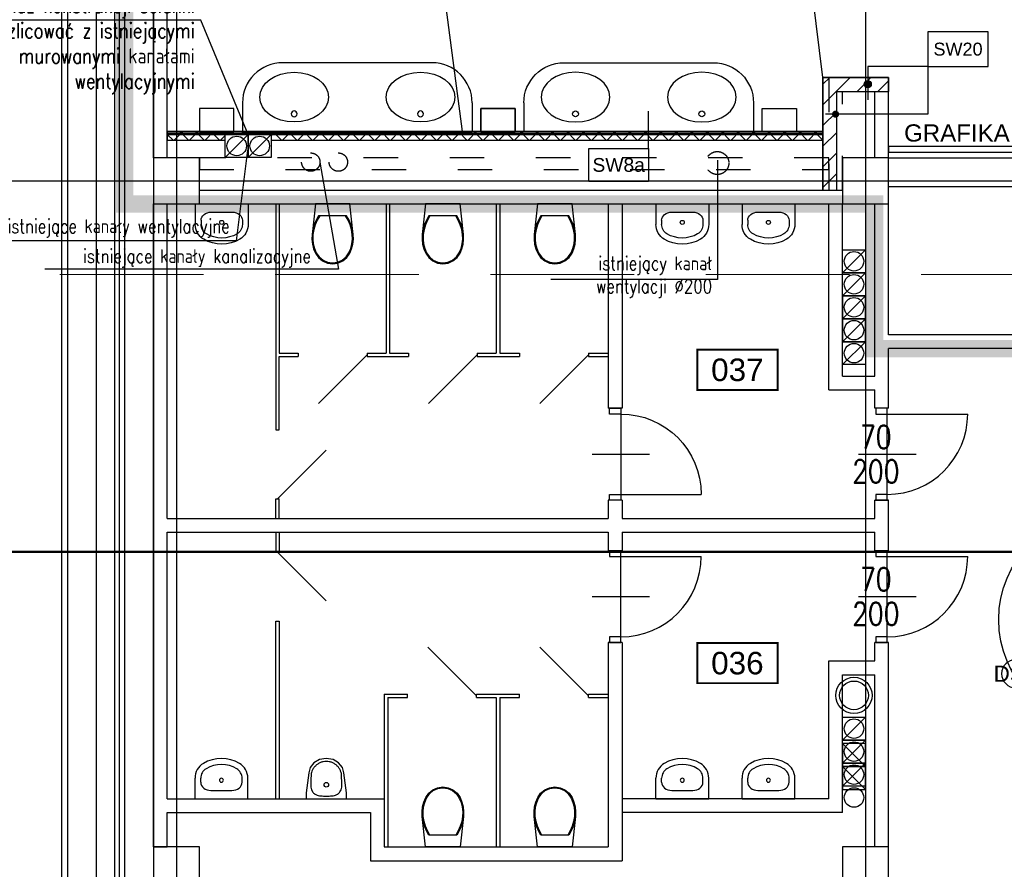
# Model space of a CAD drawing. Header units: centimetres. Extents: x -228435 to 111511, y -89367 to 428125.
# Tile 34 of 219: x -72505 to -63931, y 53005 to 60404. Entities that reach past the tile are written whole.
import ezdxf
from ezdxf.enums import TextEntityAlignment as Align

# ---------------------------------------------------------------- set-up
doc = ezdxf.new("R2010")
doc.units = ezdxf.units.CM
doc.header["$LTSCALE"] = 50
for name, pattern in [('Balustrady$0$DASHED', [0.75, 0.5, -0.25]), ('DASHDOT2', [12.7, 6.35, -3.175, 0, -3.175]), ('DASHED', [0.75, 0.5, -0.25]), ('DIVIDE', [31.75, 12.7, -6.35, 0, -6.35, 0, -6.35]), ('Kondygnacja -1$0$ACAD_ISO03W100', [30, 12, -18])]:
    doc.linetypes.add(name, pattern=pattern)
doc.layers.get('0').update_dxf_attribs({"color": 8})
for name, color, linetype in [('ARCH_ETAPOWANIE', 8, 'DIVIDE'), ('ARCH_GK', 8, 'Continuous'), ('ARCH_INFO_AREA_ETYKIETY_200', 8, 'Continuous'), ('ARCH_INFO_ETYK_DRZWI', 8, 'Continuous'), ('ARCH_INFO_ETYK_DRZWI_IST', 8, 'Continuous'), ('ARCH_INFO_OPISY_PRZEGRODY', 8, 'Continuous'), ('ARCH_INFO_OSIE_IST', 8, 'DASHDOT2'), ('ARCH_MUROWANE', 8, 'Continuous'), ('ARCH_MUROWANE_IST', 8, 'Continuous'), ('ARCH_OCIEPLENIE_IST', 8, 'Continuous'), ('ARCH_OTWORY_WENTYLACJA_IST', 8, 'Continuous'), ('ARCH_PRZEKROJOWE_IST', 8, 'Continuous'), ('ARCH_WYPOSAŻENIE_INNE', 8, 'Continuous'), ('ARCH_WYPOSAŻENIE_SANITARNE', 8, 'Continuous'), ('ARCH_WYPOSAŻENIE_SANITARNE_IST', 8, 'Continuous'), ('ARCH_ŚCIANKI_WC_5_IST', 8, 'Continuous'), ('ARCH_ŚLUSARKA_DRZWI', 8, 'Continuous'), ('ARCH_ŚLUSARKA_DRZWI_IST', 8, 'Continuous'), ('ARCH_ŻELBET_IST', 8, 'Continuous'), ('bgde_urządzenia', 3, 'Continuous'), ('Kondygnacja -1$0$ARCH_INFO_OPISY_PRZEGRODY', 8, 'Continuous'), ('Osie rzutów$0$ARCH_INFO_OSIE_OPISY_IST', 8, 'Continuous')]:
    doc.layers.add(name, color=color, linetype=linetype)
doc.styles.add('Arial', font='ARIAL.TTF')
doc.styles.add('Dach$0$ROMANS-50-CM', font='romans.shx', dxfattribs={"width": 0.8, "height": 10})
doc.styles.add('Kondygnacja -1$0$Arial', font='ARIAL.TTF')
doc.styles.add('Romans', font='Romans.shx')
doc.styles.add('ROMANS-50-CM', font='romans.shx', dxfattribs={"width": 0.8, "height": 10})

# ---------------------------------------------------------------- blocks, each defined once
blk = doc.blocks.new('T-drzwi_lewe-200')
at = {"layer": 'ARCH_INFO_ETYK_DRZWI'}
blk.add_line((0, 0), (-60, 0), dxfattribs=at)
blk.add_lwpolyline([(-77.5, 17.5), (-143.7, 17.5, 1), (-143.7, -17.5), (-77.5, -17.5, 1)], format="xyb", close=True, dxfattribs=at)
at = {"layer": 'ARCH_INFO_ETYK_DRZWI', "style": 'Arial'}
blk.add_attdef('ADS_DRZWI:ODPORNOŚĆ_OGNIOWA', text='', height=20, rotation=90, dxfattribs=at).set_placement((56.4, 0.1), align=Align.BOTTOM_CENTER)
at = {"layer": 'ARCH_INFO_ETYK_DRZWI', "style": 'Romans', "width": 0.8}
for tag, p in [('ADS_DRZWI:SZEROKOŚĆ', (-23, 7.9)), ('ADS_DRZWI:WYSOKOŚĆ', (-23, -29))]:
    blk.add_attdef(tag, text='', height=22, dxfattribs=at).set_placement(p, align=Align.CENTER)
at = {"layer": 'ARCH_INFO_ETYK_DRZWI', "style": 'Arial'}
blk.add_attdef('ADS_DRZWI:SYMBOL', text='', height=20, dxfattribs=at).set_placement((-110.6, 0), align=Align.MIDDLE)
blk = doc.blocks.new('DRZWI70')
blk.add_line((-35, 0), (-35, 70))
at = {"lineweight": -3}
for p, q in [((0, -25), (0, 25)), ((35, 0), (-35, 0))]:
    blk.add_line(p, q, dxfattribs=at)
for points in [[(-40, -10), (-35, -10), (-35, 0), (-40, 0)], [(35, -10), (40, -10), (40, 0), (35, 0)]]:
    blk.add_lwpolyline(points, close=True, dxfattribs=at)
blk.add_arc((-35, 0), 70, 0, 90, dxfattribs=at)
blk = doc.blocks.new('kibel wiszący')
at = {"ltscale": 0.3}
for p, q in [((-4.57, 51.56), (-8.8, 49.7)), ((0, 52.19), (-4.57, 51.56)), ((4.57, 51.56), (0, 52.19)), ((8.8, 49.7), (4.57, 51.56)), ((-14.95, 42.95), (-16.57, 39.04)), ((-12.35, 46.75), (-14.95, 42.95)), ((-11.75, 46.21), (-14.23, 42.6)), ((-8.8, 49.7), (-12.35, 46.75)), ((-8.37, 49.02), (-11.75, 46.21)), ((-4.35, 50.79), (-8.37, 49.02)), ((0, 51.39), (-4.35, 50.79)), ((4.35, 50.79), (0, 51.39)), ((8.37, 49.02), (4.35, 50.79)), ((11.75, 46.21), (8.37, 49.02)), ((12.35, 46.75), (8.8, 49.7)), ((14.23, 42.6), (11.75, 46.21)), ((14.95, 42.95), (12.35, 46.75)), ((16.57, 39.04), (14.95, 42.95)), ((-17.61, 34.93), (-18.06, 30.73)), ((-16.57, 39.04), (-17.61, 34.93)), ((-16.81, 34.79), (-17.25, 30.7)), ((-15.8, 38.79), (-16.81, 34.79)), ((-14.23, 42.6), (-15.8, 38.79)), ((15.8, 38.79), (14.23, 42.6)), ((16.81, 34.79), (15.8, 38.79)), ((17.61, 34.93), (16.57, 39.04)), ((17.25, 30.7), (16.81, 34.79)), ((18.06, 30.73), (17.61, 34.93)), ((-18.06, 30.73), (-17.9, 26.5)), ((-17.9, 26.5), (-17.19, 22.22)), ((-17.9, 26.5), (-15.05, 0)), ((-17.25, 30.7), (-17.1, 26.58)), ((-17.1, 26.58), (-16.38, 22.27)), ((15.05, 0), (17.9, 26.5)), ((16.38, 22.27), (17.1, 26.58)), ((17.1, 26.58), (17.25, 30.7)), ((17.19, 22.22), (17.9, 26.5)), ((17.9, 26.5), (18.06, 30.73)), ((-17.19, 22.22), (-16, 18.06)), ((-16.38, 22.27), (-15.15, 18.08)), ((-16, 18.06), (-14.33, 14.05)), ((-15.15, 18.08), (-13.43, 14.06)), ((13.43, 14.06), (15.15, 18.08)), ((14.33, 14.05), (16, 18.06)), ((15.15, 18.08), (16.38, 22.27)), ((16, 18.06), (17.19, 22.22)), ((-14.33, 14.05), (-12.21, 10.27)), ((-13.43, 14.06), (-11.25, 10.27)), ((-12.21, 10.27), (12.21, 10.27)), ((11.25, 10.27), (13.43, 14.06)), ((12.21, 10.27), (14.33, 14.05))]:
    blk.add_line(p, q, dxfattribs=at)
at = {"ltscale": 3}
blk.add_line((-15.05, 0), (15.05, 0), dxfattribs=at)
blk = doc.blocks.new('umywalka')
at = {"ltscale": 0.3}
for p, q in [((0, -23), (0, 23)), ((0, 23), (17.82, 23)), ((14.25, 18), (17.82, 18)), ((7.18, -9.11), (7.18, 9.11)), ((7.18, 9.11), (7.18, 9.11)), ((0, -23), (17.82, -23)), ((14.25, -18), (17.82, -18))]:
    blk.add_line(p, q, dxfattribs=at)
for points in [[(7.18, 9.11), (7.31, 10.84), (7.72, 12.51), (8.37, 14.05), (9.25, 15.4), (10.32, 16.5), (11.55, 17.32), (12.87, 17.83), (14.25, 18)], [(17.82, 23), (19.79, 22.88), (21.73, 22.5), (23.59, 21.89), (25.35, 21.05), (26.98, 19.99), (28.44, 18.73), (29.71, 17.31), (30.77, 15.73)], [(17.82, 18), (19.08, 17.92), (20.32, 17.68), (21.51, 17.29), (22.64, 16.75), (23.68, 16.07), (24.62, 15.27), (25.43, 14.36), (26.1, 13.35)], [(26.1, 13.35), (27.66, 10.2), (28.78, 6.89), (29.47, 3.47), (29.7, 0), (29.47, -3.47), (28.78, -6.89), (27.66, -10.2), (26.1, -13.35)], [(30.77, 15.73), (32.6, 12.02), (33.92, 8.12), (34.73, 4.09), (35, 0), (34.73, -4.09), (33.92, -8.12), (32.6, -12.02), (30.77, -15.73)], [(14.25, -18), (12.87, -17.83), (11.55, -17.32), (10.32, -16.5), (9.25, -15.4), (8.37, -14.05), (7.72, -12.51), (7.31, -10.84), (7.18, -9.11)], [(26.1, -13.35), (25.43, -14.36), (24.62, -15.27), (23.68, -16.07), (22.64, -16.75), (21.51, -17.29), (20.32, -17.68), (19.08, -17.92), (17.82, -18)], [(30.77, -15.73), (29.71, -17.31), (28.44, -18.73), (26.98, -19.99), (25.35, -21.05), (23.59, -21.89), (21.73, -22.5), (19.79, -22.88), (17.82, -23)]]:
    blk.add_lwpolyline(points, dxfattribs=at)
blk.add_circle((16.11, 0), 1.75, dxfattribs=at)
blk = doc.blocks.new('KLM_Poziom_0$0$M_BATH_TOIL_3D URINAL - BOWL_P')
at = {"color": 0, "linetype": 'ByBlock', "lineweight": -2}
blk.add_lwpolyline([(0, -17.5), (5, -17.5), (22.44, -15.22), (27.12, -14.11), (31.32, -10.76), (34.01, -5.95), (35, 0), (34.01, 5.95), (31.32, 10.76), (27.12, 14.11), (22.44, 15.22), (5, 17.5), (0, 17.5)], close=True, dxfattribs=at)
blk.add_lwpolyline([(21.81, -13.09, 0.041948), (24.02, -12.46, 0.055141), (26.26, -11.33, 0.048624), (28.47, -9.54, 0.049619), (30.18, -7.5, 0.049556), (31.46, -5.15, 0.049867), (32.24, -2.63, 0.049959), (32.5, 0, 0.049959), (32.24, 2.63, 0.049867), (31.46, 5.15, 0.049556), (30.18, 7.5, 0.049619), (28.47, 9.54, 0.048624), (26.26, 11.33, 0.055141), (24.02, 12.46, 0.041948), (21.81, 13.09, 0.011975), (13.75, 13.5, 0.042106), (10.04, 13.43, 0.066431), (7.75, 12.89, 0.050995), (5.84, 11.92, 0.080215), (4.82, 11.01, 0.019094), (4.23, 10.23, 0.027547), (3.88, 9.65, 0.030792), (3.43, 8.68, 0.020957), (2.92, 7.21, 0.047941), (2.46, 4.83, 0.023967), (2.23, 0, 0.023967), (2.46, -4.83, 0.047941), (2.92, -7.21, 0.020957), (3.43, -8.68, 0.030792), (3.88, -9.65, 0.027547), (4.23, -10.23, 0.019094), (4.82, -11.01, 0.080215), (5.84, -11.92, 0.050995), (7.75, -12.89, 0.066431), (10.04, -13.43, 0.042106), (13.75, -13.5, 0.011975)], format="xyb", close=True, dxfattribs=at)
blk.add_circle((12.15, 0), 2, dxfattribs=at)
blk = doc.blocks.new('umywal03')
blk.add_circle((0, -7.08), 2.54)
at = {"extrusion": (0, 0, -1)}
blk.add_ellipse((0, -21.69), major_axis=(29.93, 0), ratio=0.722731, dxfattribs=at)
blk = doc.blocks.new('Blat umywalkowy 2x 200')
at = {"layer": 'ARCH_WYPOSAŻENIE_SANITARNE'}
for p, q in [((-100, -25), (-100, 0)), ((100, 0), (-100, 0)), ((100, -25), (100, 0)), ((-65, -60), (65, -60))]:
    blk.add_line(p, q, dxfattribs=at)
for points in [[(-137.5, -20), (-107.5, -20), (-107.5, 0), (-137.5, 0)], [(107.5, -20), (137.5, -20), (137.5, 0), (107.5, 0)]]:
    blk.add_lwpolyline(points, close=True, dxfattribs=at)
for centre, start, end in [((-65, -25), 180, 270), ((65, -25), 270, 0)]:
    blk.add_arc(centre, 35, start, end, dxfattribs=at)
at = {"layer": 'ARCH_WYPOSAŻENIE_SANITARNE', "extrusion": (0, 0, -1), "zscale": -1}
for p in [(55, -8.31), (-55, -8.31)]:
    blk.add_blockref('umywal03', p, dxfattribs=at)
blk = doc.blocks.new('etykieta_numer')
at = {"color": 0, "linetype": 'ByBlock', "const_width": 2.44}
blk.add_lwpolyline([(-50, -50), (-50, 0), (50, 0), (50, -50)], close=True, dxfattribs=at)
at = {"color": 0, "linetype": 'ByBlock', "style": 'Arial'}
blk.add_attdef('AECAREA:NUMBER', text='', height=28, dxfattribs=at).set_placement((0, -25), align=Align.MIDDLE)
blk = doc.blocks.new('Osie rzutów')
at = {"layer": 'ARCH_INFO_OSIE_IST', "ltscale": 10}
for p, q in [((4930, 12510), (4930, 4623.26)), ((5000, 12510), (5000, 4512.32)), ((5600, 12510), (5600, 4512.32)), ((4436.04, 10400), (13655, 10400))]:
    blk.add_line(p, q, dxfattribs=at)

msp = doc.modelspace()

# ---------------------------------------------------------------- hatches: boundary and pattern name
at = {"layer": 'ARCH_GK', "linetype": 'Continuous', "lineweight": -3}
h = msp.add_hatch(dxfattribs=at)
h.set_pattern_fill('ANSI37', color=256, scale=30, angle=-360, style=0)
h.set_pattern_definition([(45, (-121140, -45045), (-67.35192, 67.35192), []), (135, (-121140, -45045), (-67.35192, -67.35192), [])])
h.paths.add_polyline_path([(-71220, 59430), (-71220, 59355), (-70715, 59355), (-70715, 59405), (-70315, 59405), (-70315, 59355), (-65510, 59355), (-65510, 59430)])
at = {"layer": 'ARCH_INFO_OPISY_PRZEGRODY'}
h = msp.add_hatch(color=256, dxfattribs=at)
edge = h.paths.add_edge_path()
edge.add_arc((-65120.61839, 59842.82268), 31.16375, 0, 360)
h = msp.add_hatch(color=256, dxfattribs=at)
edge = h.paths.add_edge_path()
edge.add_arc((-65400.63651, 59581.31201), 31.16375, 0, 360)
at = {"layer": 'ARCH_MUROWANE', "linetype": 'Continuous', "lineweight": -3}
h = msp.add_hatch(dxfattribs=at)
h.set_pattern_fill('ANSI31', color=256, scale=40, style=0)
h.set_pattern_definition([(45, (-121140, -45000), (-89.80256, 89.80256), [])])
h.paths.add_polyline_path([(-64940, 59780), (-64940, 59900), (-65510, 59900), (-65510, 58920), (-65390, 58920), (-65390, 59780)])

# ---------------------------------------------------------------- linework, layer by layer
at = {"linetype": 'Balustrady$0$DASHED', "lineweight": 20, "ltscale": 50, "elevation": -5670}
msp.add_lwpolyline([(-73198.66801, 72251.13704), (-57779.59812, 72251.13704), (-57779.59812, 58184.02173), (-73198.66801, 58184.02173)], close=True, dxfattribs=at)
at = {"layer": 'ARCH_ETAPOWANIE', "ltscale": 10, "const_width": 150, "elevation": 630}
msp.add_lwpolyline([(-32748.04041, 102637.86797), (-71890, 102620.1903), (-71740, 89900), (-59190, 89900), (-59190, 71200), (-71590, 71200), (-71590, 58800), (-65060, 58800), (-65060, 57540), (-63050, 57540), (-63050, -5675.91583)], dxfattribs=at)
at = {"layer": 'ARCH_GK', "linetype": 'Kondygnacja -1$0$ACAD_ISO03W100', "lineweight": -3, "ltscale": 0.5}
for p, q in [((-65460, 59200, 630), (-70940, 59200, 630)), ((-70940, 59100, 630), (-65460, 59100, 630))]:
    msp.add_line(p, q, dxfattribs=at)
at = {"layer": 'ARCH_GK', "linetype": 'Continuous', "lineweight": -3}
for p, q in [((-70940, 59200, 630), (-70940, 59100, 630)), ((-65460, 59100, 630), (-65460, 59200, 630))]:
    msp.add_line(p, q, dxfattribs=at)
at = {"layer": 'ARCH_GK', "linetype": 'Continuous', "lineweight": -3, "elevation": 6930}
for points in [[(-65510, 59430), (-71220, 59430)], [(-70315, 59355), (-65510, 59355), (-65510, 59430), (-71220, 59430), (-71220, 59355), (-70715, 59355)], [(-71220, 59417.5), (-65510, 59417.5), (-65510, 59430), (-71220, 59430), (-71220, 59417.5)], [(-71220, 59405), (-65510, 59405), (-65510, 59417.5), (-71220, 59417.5), (-71220, 59405)], [(-71220, 59355), (-70715, 59355), (-70715, 59405), (-70315, 59405), (-70315, 59355), (-65510, 59355)]]:
    msp.add_lwpolyline(points, dxfattribs=at)
at = {"layer": 'ARCH_INFO_OPISY_PRZEGRODY', "elevation": 630}
msp.add_lwpolyline([(-64596.65221, 59997.32015), (-64071.65221, 59997.32015), (-64071.65221, 60297.32015), (-64596.65221, 60297.32015), (-64596.65221, 59997.32015)], close=True, dxfattribs=at)
for points in [[(-64596.65221, 59997.32015), (-64596.65221, 59581.30417), (-65489.2775, 59581.30417)], [(-64596.65221, 59997.32015), (-65120.61839, 59997.32015), (-65120.61839, 59706.17425)]]:
    msp.add_lwpolyline(points, dxfattribs=at)
at = {"layer": 'ARCH_INFO_OPISY_PRZEGRODY'}
msp.add_circle((-65120.61839, 59842.82268, 630), 31.16375, dxfattribs=at)
at = {"layer": 'ARCH_MUROWANE', "linetype": 'Kondygnacja -1$0$ACAD_ISO03W100', "lineweight": -3, "ltscale": 0.5}
for p, q in [((-65460, 59900, 630), (-65460, 58920, 630)), ((-65340, 58920, 630), (-65340, 59780, 630))]:
    msp.add_line(p, q, dxfattribs=at)
at = {"layer": 'ARCH_MUROWANE', "linetype": 'Continuous', "lineweight": -3}
for p, q in [((-64940, 59900, 630), (-65460, 59900, 630)), ((-64940, 59780, 630), (-64940, 59900, 630)), ((-65340, 59780, 630), (-64940, 59780, 630)), ((-65460, 58920, 630), (-65340, 58920, 630))]:
    msp.add_line(p, q, dxfattribs=at)
at = {"layer": 'ARCH_MUROWANE', "linetype": 'Continuous', "lineweight": -3, "elevation": 630}
for points in [[(-65510, 58920), (-65510, 59900), (-64940, 59900), (-64940, 59780)], [(-64940, 59780), (-64940, 59900), (-65510, 59900), (-65510, 58920), (-65390, 58920), (-65390, 59780), (-64940, 59780)], [(-65390, 58920), (-65390, 59780), (-65060, 59780)]]:
    msp.add_lwpolyline(points, dxfattribs=at)
at = {"layer": 'ARCH_MUROWANE_IST', "ltscale": 4}
for p, q in [((-71340, 59200, 630), (-71340, 64800, 630)), ((-71220, 59200, 630), (-71220, 64800, 630)), ((-65060, 59200, 630), (-65060, 59780, 630)), ((-64940, 59200, 630), (-64940, 59780, 630)), ((-64940, 59200, 630), (-59340, 59200, 630)), ((-70940, 58920, 630), (-65340, 58920, 630)), ((-62740, 58950, 630), (-64940, 58950, 630)), ((-71340, 53200, 630), (-71340, 58800, 630)), ((-71220, 56060, 630), (-71220, 58800, 630)), ((-70940, 58800, 630), (-65340, 58800, 630)), ((-67380, 58800, 630), (-67380, 57020, 630)), ((-67260, 58800, 630), (-67260, 57020, 630)), ((-65460, 57180, 630), (-65460, 58800, 630)), ((-65340, 57300, 630), (-65340, 58800, 630)), ((-65060, 57300, 630), (-65060, 58800, 630)), ((-64940, 57660, 630), (-64940, 58800, 630)), ((-62740, 57660, 630), (-64940, 57660, 630)), ((-63050, 57540, 630), (-64940, 57540, 630)), ((-64940, 57020, 630), (-64940, 57540, 630)), ((-65340, 57300, 630), (-65060, 57300, 630)), ((-65460, 57180, 630), (-65060, 57180, 630)), ((-65060, 57020, 630), (-65060, 57180, 630)), ((-67260, 57020, 630), (-67380, 57020, 630)), ((-64940, 57020, 630), (-65060, 57020, 630)), ((-67260, 56220, 630), (-67380, 56220, 630)), ((-67380, 56220, 630), (-67380, 56060, 630)), ((-67260, 56220, 630), (-67260, 56060, 630)), ((-65060, 56220, 630), (-64940, 56220, 630)), ((-64940, 56220, 630), (-65060, 56220, 630)), ((-65060, 56060, 630), (-65060, 56220, 630)), ((-64940, 55780, 630), (-64940, 56220, 630)), ((-71220, 56060, 630), (-67380, 56060, 630)), ((-67260, 56060, 630), (-65060, 56060, 630)), ((-71220, 53620, 630), (-71220, 55940, 630)), ((-71220, 55940, 630), (-67380, 55940, 630)), ((-67380, 55940, 630), (-67380, 55780, 630)), ((-67260, 55940, 630), (-67260, 55780, 630)), ((-67260, 55940, 630), (-65060, 55940, 630)), ((-65060, 55780, 630), (-65060, 55940, 630)), ((-67260, 55780, 630), (-67380, 55780, 630)), ((-64940, 55780, 630), (-65060, 55780, 630)), ((-67260, 54980, 630), (-67380, 54980, 630)), ((-67380, 54980, 630), (-67380, 53200, 630)), ((-67260, 54980, 630), (-67260, 53080, 630)), ((-64940, 54980, 630), (-65060, 54980, 630)), ((-65060, 54820, 630), (-65060, 54980, 630)), ((-64940, 53200, 630), (-64940, 54980, 630)), ((-65460, 53620, 630), (-65460, 54820, 630)), ((-65460, 54820, 630), (-65060, 54820, 630)), ((-65340, 53500, 630), (-65340, 54700, 630)), ((-65340, 54700, 630), (-65060, 54700, 630)), ((-65060, 53200, 630), (-65060, 54700, 630)), ((-71340, 53200, 630), (-71340, 54500, 630)), ((-71220, 53620, 630), (-69330, 53620, 630)), ((-65460, 53620, 630), (-67260, 53620, 630)), ((-71220, 53200, 630), (-71220, 53500, 630)), ((-71220, 53200, 630), (-71220, 53500, 630)), ((-71220, 53500, 630), (-69450, 53500, 630)), ((-69450, 53500, 630), (-69450, 53080, 630)), ((-65340, 53500, 630), (-67260, 53500, 630)), ((-71340, 53200, 630), (-71220, 53200, 630)), ((-69330, 53200, 630), (-67380, 53200, 630)), ((-69450, 53080, 630), (-67260, 53080, 630))]:
    msp.add_line(p, q, dxfattribs=at)
at = {"layer": 'ARCH_MUROWANE_IST', "ltscale": 4, "elevation": 630}
msp.add_lwpolyline([(-71340, 51918.2897), (-71590, 51918.2897), (-71590, 76800), (-71340, 76800), (-71340, 51918.2897)], dxfattribs=at)
at = {"layer": 'ARCH_OCIEPLENIE_IST'}
msp.add_line((-71635, 51918.2897, 630), (-71635, 76800, 630), dxfattribs=at)
at = {"layer": 'ARCH_OTWORY_WENTYLACJA_IST'}
for p, q in [((-70515, 59405, 6930), (-70715, 59205, 6930)), ((-70315, 59405, 630), (-70515, 59205, 630)), ((-65140, 58400, 630), (-65340, 58200, 630)), ((-65140, 58200, 630), (-65340, 58000, 630)), ((-65140, 58000, 630), (-65340, 57800, 630)), ((-65140, 57800, 630), (-65340, 57600, 630)), ((-65140, 57600, 630), (-65340, 57400, 630)), ((-65140, 54330, 630), (-65340, 54130, 630)), ((-65140, 54130, 630), (-65340, 53930, 630)), ((-65340, 54100, 630), (-65140, 53900, 630)), ((-65140, 53930, 630), (-65340, 53730, 630)), ((-65340, 53900, 630), (-65140, 53700, 630))]:
    msp.add_line(p, q, dxfattribs=at)
for points, elevation in [([(-65510, 59900), (-65660.37804, 61103.63377), (-67179.72791, 61103.63377)], -5670), ([(-68647.8294, 59430), (-68836.21918, 60846.40008), (-70355.56905, 60846.40008)], 6930), ([(-70515, 59405), (-70926.70288, 60399.51852), (-72994.542, 60399.51852)], -5670), ([(-70520, 59267.74034), (-70620, 58479.22834), (-72906.63571, 58479.22834)], 13230), ([(-69892.17361, 59163.13314), (-69730, 58231.70242), (-72286.35631, 58231.70242)], -5670), ([(-66430, 59180.71153), (-66430, 58141.45893), (-67878.46896, 58141.45893)], 630)]:
    msp.add_lwpolyline(points, dxfattribs=dict(at, elevation=elevation))
for points, elevation in [([(-70515, 59205), (-70715, 59205), (-70715, 59405), (-70515, 59405)], 6930), ([(-70315, 59205), (-70515, 59205), (-70515, 59405), (-70315, 59405)], 630), ([(-65140, 58200), (-65340, 58200), (-65340, 58400), (-65140, 58400)], 630), ([(-65140, 58000), (-65340, 58000), (-65340, 58200), (-65140, 58200)], 630), ([(-65340, 57800), (-65140, 57800), (-65140, 58000), (-65340, 58000)], 630), ([(-65340, 57800), (-65140, 57800), (-65140, 58000), (-65340, 58000)], 630), ([(-65140, 57800), (-65340, 57800), (-65340, 58000), (-65140, 58000)], 630), ([(-65340, 57600), (-65140, 57600), (-65140, 57800), (-65340, 57800)], 630), ([(-65340, 57600), (-65140, 57600), (-65140, 57800), (-65340, 57800)], 630), ([(-65140, 57600), (-65340, 57600), (-65340, 57800), (-65140, 57800)], 630), ([(-65140, 57400), (-65340, 57400), (-65340, 57600), (-65140, 57600)], 630), ([(-65140, 54130), (-65340, 54130), (-65340, 54330), (-65140, 54330)], 630), ([(-65140, 53930), (-65340, 53930), (-65340, 54130), (-65140, 54130)], 630), ([(-65340, 53900), (-65140, 53900), (-65140, 54100), (-65340, 54100)], 630), ([(-65140, 53730), (-65340, 53730), (-65340, 53930), (-65140, 53930)], 630), ([(-65340, 53700), (-65140, 53700), (-65140, 53900), (-65340, 53900)], 630)]:
    msp.add_lwpolyline(points, close=True, dxfattribs=dict(at, elevation=elevation))
for centre, radius in [((-70615, 59305, 6930), 85), ((-70415, 59305, 630), 85), ((-65240, 58300, 630), 85), ((-65240, 58100, 630), 85), ((-65240, 57900, 630), 85), ((-65240, 57700, 630), 85), ((-65240, 57500, 630), 85), ((-65240, 54520, 630), 157.5), ((-65240, 54520, 630), 125), ((-65240, 54230, 630), 85), ((-65240, 54030, 630), 85), ((-65240, 53830, 630), 85)]:
    msp.add_circle(centre, radius, dxfattribs=at)
at = {"layer": 'ARCH_OTWORY_WENTYLACJA_IST', "linetype": 'DASHED', "ltscale": 10}
for centre, radius in [((-66430, 59156.02183, 630), 100), ((-69970, 59163.98477, -5670), 80), ((-69730, 59163.98477, -5670), 80)]:
    msp.add_circle(centre, radius, dxfattribs=at)
at = {"layer": 'ARCH_PRZEKROJOWE_IST', "ltscale": 4, "elevation": 630}
for points in [[(-71590, 76800), (-71680, 76800), (-71680, 51918.2897), (-71680, 51918.2897)], [(-72139.98607, 75300), (-72140.00091, 51868.2897)], [(-71680, 75249.99998), (-72089.98608, 75249.99998), (-72090, 51918.2897)]]:
    msp.add_lwpolyline(points, dxfattribs=at)
at = {"layer": 'ARCH_PRZEKROJOWE_IST', "ltscale": 4}
msp.add_circle((-65240, 53630, 630), 85, dxfattribs=at)
at = {"layer": 'ARCH_WYPOSAŻENIE_INNE', "elevation": 630}
msp.add_lwpolyline([(-63050, 59250), (-63050, 59300), (-64940, 59300), (-64940, 59250)], close=True, dxfattribs=at)
at = {"layer": 'ARCH_ŚCIANKI_WC_5_IST'}
for p, q in [((-70275, 58800, 630), (-70275, 56832.5, 630)), ((-70245, 58800, 630), (-70245, 57500, 630)), ((-69315, 58800, 630), (-69315, 57500, 630)), ((-69285, 58800, 630), (-69285, 57500, 630)), ((-68355, 58800, 630), (-68355, 57500, 630)), ((-68325, 58800, 630), (-68325, 57500, 630)), ((-70245, 57500, 630), (-70080, 57500, 630)), ((-70245, 57470, 630), (-70080, 57470, 630)), ((-70245, 56832.5, 630), (-70245, 57470, 630)), ((-70080, 57500, 630), (-70080, 57470, 630)), ((-69904.26407, 57060.73593, 630), (-69480, 57485, 630)), ((-69480, 57500, 630), (-69480, 57470, 630)), ((-69480, 57500, 630), (-69315, 57500, 630)), ((-69480, 57470, 630), (-69120, 57470, 630)), ((-69285, 57500, 630), (-69120, 57500, 630)), ((-69120, 57500, 630), (-69120, 57470, 630)), ((-68944.26407, 57060.73593, 630), (-68520, 57485, 630)), ((-68520, 57500, 630), (-68520, 57470, 630)), ((-68520, 57500, 630), (-68355, 57500, 630)), ((-68520, 57470, 630), (-68152.5, 57470, 630)), ((-68325, 57500, 630), (-68152.5, 57500, 630)), ((-68152.5, 57500, 630), (-68152.5, 57470, 630)), ((-67976.76407, 57060.73593, 630), (-67552.5, 57485, 630)), ((-67552.5, 57500, 630), (-67552.5, 57470, 630)), ((-67552.5, 57500, 630), (-67380, 57500, 630)), ((-67552.5, 57470, 630), (-67380, 57470, 630)), ((-70275, 56832.5, 630), (-70245, 56832.5, 630)), ((-69835.73593, 56656.76407, 630), (-70260, 56232.5, 630)), ((-70275, 56060, 630), (-70275, 56232.5, 630)), ((-70275, 56232.5, 630), (-70245, 56232.5, 630)), ((-70245, 56060, 630), (-70245, 56232.5, 630)), ((-70275, 55940, 630), (-70275, 55767.5, 630)), ((-70245, 55940, 630), (-70245, 55767.5, 630)), ((-70275, 55767.5, 630), (-70245, 55767.5, 630)), ((-69835.73593, 55343.23593, 630), (-70260, 55767.5, 630)), ((-70275, 53620, 630), (-70275, 55167.5, 630)), ((-70275, 55167.5, 630), (-70245, 55167.5, 630)), ((-70245, 55167.5, 630), (-70245, 53620, 630)), ((-68527.5, 54515, 630), (-68951.76407, 54939.26407, 630)), ((-67552.5, 54515, 630), (-67976.76407, 54939.26407, 630)), ((-69330, 54530, 630), (-69330, 53200, 630)), ((-69330, 54530, 630), (-69127.5, 54530, 630)), ((-69127.5, 54500, 630), (-69127.5, 54530, 630)), ((-68527.5, 54500, 630), (-68527.5, 54530, 630)), ((-68527.5, 54530, 630), (-68152.5, 54530, 630)), ((-68152.5, 54500, 630), (-68152.5, 54530, 630)), ((-67552.5, 54500, 630), (-67552.5, 54530, 630)), ((-67552.5, 54530, 630), (-67380, 54530, 630)), ((-69300, 54500, 630), (-69300, 53200, 630)), ((-69300, 54500, 630), (-69127.5, 54500, 630)), ((-69300, 54500, 630), (-69300, 53200, 630)), ((-68527.5, 54500, 630), (-68355, 54500, 630)), ((-68355, 54500, 630), (-68355, 53200, 630)), ((-68325, 54500, 630), (-68152.5, 54500, 630)), ((-68325, 54500, 630), (-68325, 53200, 630)), ((-67552.5, 54500, 630), (-67380, 54500, 630))]:
    msp.add_line(p, q, dxfattribs=at)
at = {"layer": 'ARCH_ŚLUSARKA_DRZWI', "linetype": 'Continuous', "lineweight": -3, "extrusion": (0, 0, -1)}
msp.add_arc((63050, 55180, -630), 930, 270, 90, dxfattribs=at)
at = {"layer": 'ARCH_ŻELBET_IST', "ltscale": 4, "elevation": 630}
for points in [[(-71340, 58800), (-70940, 58800), (-70940, 59200), (-71340, 59200)], [(-65340, 58800), (-64940, 58800), (-64940, 59200), (-65340, 59200)], [(-71340, 52800), (-70940, 52800), (-70940, 53200), (-71340, 53200)], [(-65340, 52800), (-64940, 52800), (-64940, 53200), (-65340, 53200)]]:
    msp.add_lwpolyline(points, close=True, dxfattribs=at)
at = {"layer": 'bgde_urządzenia', "lineweight": 50}
msp.add_lwpolyline([(-73648.40461, 72420.78269), (-56953.52913, 72420.78269), (-56953.52913, 55769.25504), (-73648.40461, 55769.25504)], close=True, dxfattribs=at)
at = {"layer": 'Kondygnacja -1$0$ARCH_INFO_OPISY_PRZEGRODY', "elevation": -5670}
msp.add_lwpolyline([(-67029.05411, 59282.72095), (-67029.05411, 59608.02725)], dxfattribs=at)
msp.add_lwpolyline([(-67549.05411, 59282.72095), (-67029.05411, 59282.72095), (-67029.05411, 58994.72095), (-67549.05411, 58994.72095), (-67549.05411, 59282.72095)], close=True, dxfattribs=at)

# ---------------------------------------------------------------- block references
at = {"yscale": 10, "zscale": 10, "rotation": 180}
for p, xscale in [((-69565, 59430, 6930), 10), ((-67115, 59430, 6930), -10)]:
    msp.add_blockref('Blat umywalkowy 2x 200', p, dxfattribs=dict(at, xscale=xscale))
at = {"layer": 'ARCH_INFO_AREA_ETYKIETY_200', "linetype": 'Continuous', "lineweight": -3, "xscale": 7, "yscale": 7, "zscale": 10}
for p, values in [((-66255.40155, 57530.21563, 630), {'AECAREA:NUMBER': '037'}), ((-66255.40155, 54975.98727, 630), {'AECAREA:NUMBER': '036'})]:
    msp.add_blockref('etykieta_numer', p, dxfattribs=at).add_auto_attribs(values)
at = {"layer": 'ARCH_INFO_ETYK_DRZWI', "linetype": 'Continuous', "lineweight": -3}
ref = msp.add_blockref('T-drzwi_lewe-200', (-62826.52439, 54708.41791, 630), dxfattribs=dict(at, xscale=7, yscale=7, zscale=7))
ref.add_attrib('ADS_DRZWI:SYMBOL', 'DS27PF2', dxfattribs={"height": 140, "style": 'Arial'}).set_placement((-63600.64328, 54708.41791, 630), align=Align.MIDDLE)
ref.add_attrib('ADS_DRZWI:SZEROKOŚĆ', '93', dxfattribs={"height": 154, "style": 'Romans', "width": 0.8}).set_placement((-62987.52439, 54763.78993, 630), align=Align.CENTER)
ref.add_attrib('ADS_DRZWI:ODPORNOŚĆ_OGNIOWA', 'EI 60', dxfattribs={"color": 1, "height": 140, "rotation": 90, "style": 'Arial'}).set_placement((-62431.45196, 54709.27438, 630), align=Align.BOTTOM_CENTER)
ref.add_attrib('ADS_DRZWI:WYSOKOŚĆ', '200', dxfattribs={"height": 154, "style": 'Romans', "width": 0.8}).set_placement((-62987.52439, 54505.41791, 630), align=Align.CENTER)
at = {"layer": 'ARCH_WYPOSAŻENIE_SANITARNE_IST', "yscale": 10, "zscale": 10}
for name, p, xscale, rotation in [('umywalka', (-70745.49921, 58800, 630), 10, 270), ('kibel wiszący', (-69780, 58799.99927, 630), 10, 180), ('kibel wiszący', (-68820, 58799.99927, 630), 10, 180), ('kibel wiszący', (-67845, 58799.99927, 630), 10, 180), ('umywalka', (-66735, 58800, 630), 10, 270), ('umywalka', (-65985, 58800, 630), 10, 270), ('umywalka', (-70748.28848, 53620, 630), -10, 270), ('KLM_Poziom_0$0$M_BATH_TOIL_3D URINAL - BOWL_P', (-69835, 53620, 630), 10, 90), ('umywalka', (-66735, 53620, 630), -10, 270), ('umywalka', (-65985, 53620, 630), -10, 270)]:
    msp.add_blockref(name, p, dxfattribs=dict(at, xscale=xscale, rotation=rotation))
at = {"layer": 'ARCH_WYPOSAŻENIE_SANITARNE_IST', "xscale": -10, "yscale": 10, "zscale": 10}
for p in [(-68820, 53200.00073, 630), (-67845, 53200.00073, 630)]:
    msp.add_blockref('kibel wiszący', p, dxfattribs=at)
at = {"layer": 'ARCH_ŚLUSARKA_DRZWI_IST', "yscale": 10, "zscale": 10, "rotation": 270}
for p, xscale in [((-67270, 56620, 630), -10), ((-64950, 56620, 630), 10), ((-67270, 55380, 630), 10), ((-64950, 55380, 630), 10)]:
    msp.add_blockref('DRZWI70', p, dxfattribs=dict(at, xscale=xscale))
at = {"layer": 'Osie rzutów$0$ARCH_INFO_OSIE_OPISY_IST', "xscale": 10, "yscale": 10, "zscale": 10}
msp.add_blockref('Osie rzutów', (-121140, -45000, 630), dxfattribs=at)

# ---------------------------------------------------------------- texts
at = {"layer": 'ARCH_INFO_ETYK_DRZWI_IST', "char_height": 200, "width": 100, "attachment_point": 5, "line_spacing_factor": 0.9, "style": 'ROMANS-50-CM'}
for insert in [(-65050, 56620, 630), (-65050, 55380, 630)]:
    msp.add_mtext('70\\P200', dxfattribs=dict(at, insert=insert))
at = {"layer": 'ARCH_INFO_OPISY_PRZEGRODY', "insert": (-64334.15221, 60147.32015, 630), "char_height": 112.5, "width": 525, "attachment_point": 5, "style": 'Arial'}
msp.add_mtext('SW20', dxfattribs=at)
at = {"layer": 'ARCH_OTWORY_WENTYLACJA_IST', "style": 'Dach$0$ROMANS-50-CM'}
for s, insert, char_height, width, attachment_point in [('Stelaż konstrukcji ścianki gk zlicować z istniejącymi murowanymi kanałami wentylacyjnymi ', (-70980.4832, 60595.36861, 1260), 132, 2094.1844049, 3), ('istniejące kanały wentylacyjne', (-70676.09534, 58506.22515, 32130), 120, 2610.660447, 9), ('istniejące kanały kanalizacyjne', (-69968.4105, 58245.83227, -5670), 120, 2610.660447, 9), ('istniejący kanał wentylacji %%C200', (-66474.87499, 57982.86418, 630), 120, 1402.2585718, 9)]:
    msp.add_mtext(s, dxfattribs=dict(at, insert=insert, char_height=char_height, width=width, attachment_point=attachment_point))
at = {"layer": 'ARCH_WYPOSAŻENIE_INNE', "insert": (-64343.92142, 59416.74073, 630), "char_height": 150, "width": 5750, "attachment_point": 5, "style": 'Romans'}
msp.add_mtext('{\\fArial|b0|i0|c238|p34;\\W1;GRAFIKA}', dxfattribs=at)
at = {"layer": 'Kondygnacja -1$0$ARCH_INFO_OPISY_PRZEGRODY', "insert": (-67289.05411, 59138.72095, -5670), "char_height": 120, "width": 520, "attachment_point": 5, "style": 'Kondygnacja -1$0$Arial'}
msp.add_mtext('SW8a', dxfattribs=at)

doc.saveas('drawing.dxf')
